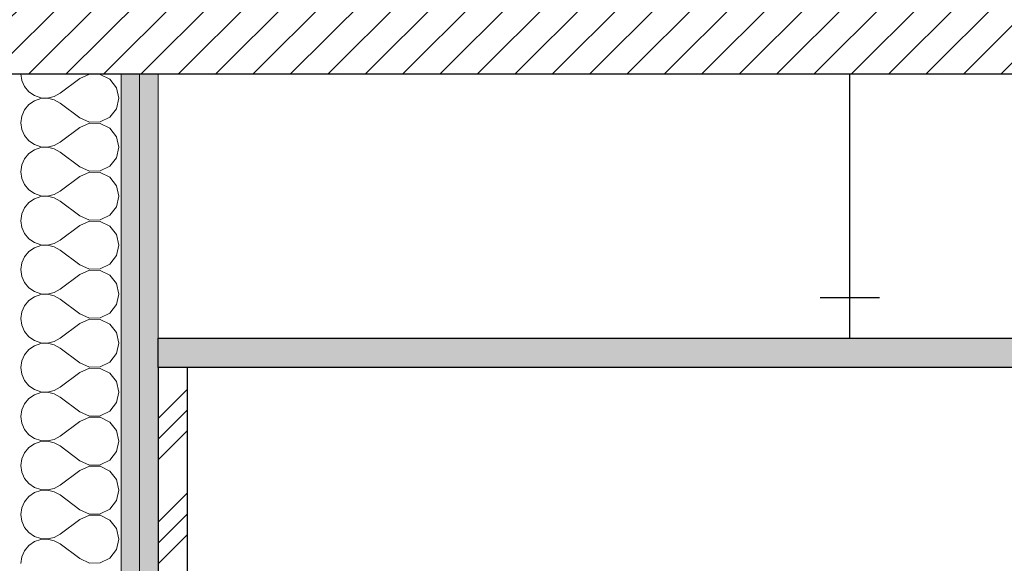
# Model space of a CAD drawing. Header units: millimetres. Extents: x -19885 to 4386, y -353 to 3827.
# Tile 14 of 59: x -19460 to -18790, y 2767 to 3137. Entities that reach past the tile are written whole.
import ezdxf

# ---------------------------------------------------------------- set-up
doc = ezdxf.new("R2010")
doc.units = ezdxf.units.MM
doc.header["$MEASUREMENT"] = 0
doc.linetypes.add('Wipeout_Contour', pattern=[1000, 0, -1000])
for name, color, linetype, lineweight in [('0_Nr_pióra__21', 7, 'Continuous', 25), ('NAPIS_SODON_Nr_pióra__101', 252, 'Continuous', 5), ('NAPIS_SODON_Nr_pióra__21', 7, 'Continuous', 25), ('ROZBUDOWA_NOWE_DZIAŁOWE_Nr_pióra__47', 7, 'Continuous', 15)]:
    doc.layers.add(name, color=color, linetype=linetype, lineweight=lineweight)
for name, color, linetype, lineweight, true_color in [('0_Nr_pióra__4', 7, 'Continuous', 13, 0x029e21), ('PRZBUDOWA_W_KAN_OPIS_Nr_pióra__20', 7, 'Continuous', 13, 0xb00000), ('ROZBUDOWA_NOWE_DZIAŁOWE_Nr_pióra__24', 7, 'Continuous', 15, 0x029e21), ('ROZBUDOWA_NOWE_DZIAŁOWE_Nr_pióra__4', 7, 'Continuous', 13, 0x029e21), ('ROZBUDOWA_NOWE_DZIAŁOWE_Nr_pióra__67', 7, 'Continuous', 13, 0x6a6a6a)]:
    doc.layers.add(name, color=color, linetype=linetype, lineweight=lineweight, true_color=true_color)
doc.layers.add('PRZBUDOWA_W_KAN_OPIS', color=7, linetype='Continuous')
doc.styles.add('GENERATED_STYLE_2', font='txt')
doc.dimstyles.new('GENERATED_STYLE__1', dxfattribs={"dimtxt": 40, "dimasz": 28.5, "dimexe": 0.18, "dimexo": 0, "dimgap": 0.09, "dimtad": 1, "dimdec": 0, "dimlfac": 0.1, "dimzin": 0, "dimdsep": 46, "dimtxsty": 'GENERATED_STYLE_2', "dimblk": 'ARROWHEAD_6', "dimblk1": 'ARROWHEAD_6', "dimblk2": 'ARROWHEAD_6', "dimcen": 0.09, "dimclrd": 256, "dimclre": 256, "dimclrt": 256, "dimadec": 1, "dimazin": 0, "dimtfac": 1, "dimtdec": 4, "dimtmove": 0, "dimatfit": 3, "dimfxl": 0, "dimtolj": 1, "dimtzin": 0, "dimarcsym": 0})
doc.dimstyles.new('GENERATED_STYLE__2', dxfattribs={"dimtxt": 40, "dimasz": 28.5, "dimexe": 0.18, "dimexo": 0, "dimgap": 0.09, "dimtad": 1, "dimtih": 1, "dimtoh": 1, "dimdec": 0, "dimlfac": 0.1, "dimzin": 0, "dimdsep": 46, "dimtxsty": 'GENERATED_STYLE_2', "dimblk": 'ARROWHEAD_6', "dimblk1": 'ARROWHEAD_6', "dimblk2": 'ARROWHEAD_6', "dimcen": 0.09, "dimclrd": 256, "dimclre": 256, "dimclrt": 256, "dimadec": 1, "dimazin": 0, "dimtfac": 1, "dimtdec": 4, "dimtmove": 0, "dimatfit": 3, "dimfxl": 0, "dimtolj": 1, "dimtzin": 0, "dimarcsym": 0})
pattern_1 = [(0, (0, 0), (0, 15), [0, -15])]

# ---------------------------------------------------------------- blocks, each defined once
blk = doc.blocks.new('*X12')
at = {"layer": 'ROZBUDOWA_NOWE_DZIAŁOWE_Nr_pióra__4', "linetype": 'Continuous'}
for p, q in [((-19459.33, 3100), (-19458.7, 3095.45)), ((-19412.65, 3099.67), (-19419.33, 3096.67)), ((-19405.33, 3099.51), (-19412.65, 3099.67)), ((-19398.79, 3096.24), (-19405.33, 3099.51)), ((-19458.7, 3095.45), (-19456.84, 3091.24)), ((-19456.84, 3091.24), (-19453.91, 3087.7)), ((-19419.33, 3096.67), (-19432.66, 3086.67)), ((-19394.27, 3090.48), (-19398.79, 3096.24)), ((-19392.66, 3083.33), (-19394.27, 3090.48)), ((-19453.91, 3087.7), (-19450.12, 3085.09)), ((-19450.12, 3085.09), (-19445.76, 3083.62)), ((-19445.76, 3083.62), (-19441.17, 3083.4)), ((-19441.17, 3083.4), (-19436.69, 3084.44)), ((-19436.69, 3084.44), (-19432.66, 3086.67)), ((-19453.91, 3078.97), (-19456.84, 3075.43)), ((-19450.12, 3081.57), (-19453.91, 3078.97)), ((-19445.76, 3083.04), (-19450.12, 3081.57)), ((-19441.17, 3083.27), (-19445.76, 3083.04)), ((-19436.69, 3082.23), (-19441.17, 3083.27)), ((-19432.66, 3080), (-19436.69, 3082.23)), ((-19419.33, 3070), (-19432.66, 3080)), ((-19394.27, 3076.19), (-19392.66, 3083.33)), ((-19458.7, 3071.22), (-19459.33, 3066.67)), ((-19456.84, 3075.43), (-19458.7, 3071.22)), ((-19405.33, 3067.15), (-19398.79, 3070.43)), ((-19398.79, 3070.43), (-19394.27, 3076.19)), ((-19459.33, 3066.67), (-19458.7, 3062.11)), ((-19419.33, 3070), (-19412.65, 3067)), ((-19412.65, 3066.33), (-19419.33, 3063.33)), ((-19412.65, 3067), (-19405.33, 3067.15)), ((-19405.33, 3066.18), (-19412.65, 3066.33)), ((-19398.79, 3062.91), (-19405.33, 3066.18)), ((-19458.7, 3062.11), (-19456.84, 3057.9)), ((-19456.84, 3057.9), (-19453.91, 3054.36)), ((-19419.33, 3063.33), (-19432.66, 3053.33)), ((-19394.27, 3057.14), (-19398.79, 3062.91)), ((-19392.66, 3050), (-19394.27, 3057.14)), ((-19453.91, 3054.36), (-19450.12, 3051.76)), ((-19450.12, 3051.76), (-19445.76, 3050.29)), ((-19445.76, 3050.29), (-19441.17, 3050.07)), ((-19441.17, 3050.07), (-19436.69, 3051.11)), ((-19436.69, 3051.11), (-19432.66, 3053.33)), ((-19453.91, 3045.64), (-19456.84, 3042.1)), ((-19450.12, 3048.24), (-19453.91, 3045.64)), ((-19445.76, 3049.71), (-19450.12, 3048.24)), ((-19441.17, 3049.93), (-19445.76, 3049.71)), ((-19436.69, 3048.89), (-19441.17, 3049.93)), ((-19432.66, 3046.67), (-19436.69, 3048.89)), ((-19419.33, 3036.67), (-19432.66, 3046.67)), ((-19394.27, 3042.86), (-19392.66, 3050)), ((-19458.7, 3037.89), (-19459.33, 3033.33)), ((-19456.84, 3042.1), (-19458.7, 3037.89)), ((-19419.33, 3036.67), (-19412.65, 3033.67)), ((-19405.33, 3033.82), (-19398.79, 3037.09)), ((-19398.79, 3037.09), (-19394.27, 3042.86)), ((-19459.33, 3033.33), (-19458.7, 3028.78)), ((-19419.33, 3030), (-19432.66, 3020)), ((-19412.65, 3033), (-19419.33, 3030)), ((-19412.65, 3033.67), (-19405.33, 3033.82)), ((-19405.33, 3032.85), (-19412.65, 3033)), ((-19398.79, 3029.57), (-19405.33, 3032.85)), ((-19458.7, 3028.78), (-19456.84, 3024.57)), ((-19456.84, 3024.57), (-19453.91, 3021.03)), ((-19394.27, 3023.81), (-19398.79, 3029.57)), ((-19392.66, 3016.67), (-19394.27, 3023.81)), ((-19453.91, 3021.03), (-19450.12, 3018.43)), ((-19450.12, 3018.43), (-19445.76, 3016.96)), ((-19445.76, 3016.96), (-19441.17, 3016.73)), ((-19441.17, 3016.6), (-19445.76, 3016.38)), ((-19441.17, 3016.73), (-19436.69, 3017.77)), ((-19436.69, 3015.56), (-19441.17, 3016.6)), ((-19436.69, 3017.77), (-19432.66, 3020)), ((-19394.27, 3009.52), (-19392.66, 3016.67)), ((-19453.91, 3012.3), (-19456.84, 3008.76)), ((-19450.12, 3014.91), (-19453.91, 3012.3)), ((-19445.76, 3016.38), (-19450.12, 3014.91)), ((-19432.66, 3013.33), (-19436.69, 3015.56)), ((-19419.33, 3003.33), (-19432.66, 3013.33)), ((-19458.7, 3004.55), (-19459.33, 3000)), ((-19456.84, 3008.76), (-19458.7, 3004.55)), ((-19419.33, 3003.33), (-19412.65, 3000.33)), ((-19405.33, 3000.49), (-19398.79, 3003.76)), ((-19398.79, 3003.76), (-19394.27, 3009.52)), ((-19459.33, 3000), (-19458.7, 2995.45)), ((-19419.33, 2996.67), (-19432.66, 2986.67)), ((-19412.65, 2999.67), (-19419.33, 2996.67)), ((-19412.65, 3000.33), (-19405.33, 3000.49)), ((-19405.33, 2999.51), (-19412.65, 2999.67)), ((-19398.79, 2996.24), (-19405.33, 2999.51)), ((-19458.7, 2995.45), (-19456.84, 2991.24)), ((-19456.84, 2991.24), (-19453.91, 2987.7)), ((-19394.27, 2990.48), (-19398.79, 2996.24)), ((-19392.66, 2983.33), (-19394.27, 2990.48)), ((-19453.91, 2987.7), (-19450.12, 2985.09)), ((-19450.12, 2985.09), (-19445.76, 2983.62)), ((-19445.76, 2983.04), (-19450.12, 2981.57)), ((-19445.76, 2983.62), (-19441.17, 2983.4)), ((-19441.17, 2983.27), (-19445.76, 2983.04)), ((-19441.17, 2983.4), (-19436.69, 2984.44)), ((-19436.69, 2982.23), (-19441.17, 2983.27)), ((-19436.69, 2984.44), (-19432.66, 2986.67)), ((-19394.27, 2976.19), (-19392.66, 2983.33)), ((-19453.91, 2978.97), (-19456.84, 2975.43)), ((-19450.12, 2981.57), (-19453.91, 2978.97)), ((-19432.66, 2980), (-19436.69, 2982.23)), ((-19419.33, 2970), (-19432.66, 2980)), ((-19458.7, 2971.22), (-19459.33, 2966.67)), ((-19456.84, 2975.43), (-19458.7, 2971.22)), ((-19419.33, 2970), (-19412.65, 2967)), ((-19405.33, 2967.15), (-19398.79, 2970.43)), ((-19398.79, 2970.43), (-19394.27, 2976.19)), ((-19459.33, 2966.67), (-19458.7, 2962.11)), ((-19419.33, 2963.33), (-19432.66, 2953.33)), ((-19412.65, 2966.33), (-19419.33, 2963.33)), ((-19412.65, 2967), (-19405.33, 2967.15)), ((-19405.33, 2966.18), (-19412.65, 2966.33)), ((-19398.79, 2962.91), (-19405.33, 2966.18)), ((-19394.27, 2957.14), (-19398.79, 2962.91)), ((-19458.7, 2962.11), (-19456.84, 2957.9)), ((-19456.84, 2957.9), (-19453.91, 2954.36)), ((-19392.66, 2950), (-19394.27, 2957.14)), ((-19453.91, 2954.36), (-19450.12, 2951.76)), ((-19450.12, 2951.76), (-19445.76, 2950.29)), ((-19445.76, 2949.71), (-19450.12, 2948.24)), ((-19445.76, 2950.29), (-19441.17, 2950.07)), ((-19441.17, 2949.93), (-19445.76, 2949.71)), ((-19441.17, 2950.07), (-19436.69, 2951.11)), ((-19436.69, 2948.89), (-19441.17, 2949.93)), ((-19436.69, 2951.11), (-19432.66, 2953.33)), ((-19394.27, 2942.86), (-19392.66, 2950)), ((-19453.91, 2945.64), (-19456.84, 2942.1)), ((-19450.12, 2948.24), (-19453.91, 2945.64)), ((-19432.66, 2946.67), (-19436.69, 2948.89)), ((-19419.33, 2936.67), (-19432.66, 2946.67)), ((-19398.79, 2937.09), (-19394.27, 2942.86)), ((-19458.7, 2937.89), (-19459.33, 2933.33)), ((-19456.84, 2942.1), (-19458.7, 2937.89)), ((-19419.33, 2936.67), (-19412.65, 2933.67)), ((-19405.33, 2933.82), (-19398.79, 2937.09)), ((-19459.33, 2933.33), (-19458.7, 2928.78)), ((-19419.33, 2930), (-19432.66, 2920)), ((-19412.65, 2933), (-19419.33, 2930)), ((-19412.65, 2933.67), (-19405.33, 2933.82)), ((-19405.33, 2932.85), (-19412.65, 2933)), ((-19398.79, 2929.57), (-19405.33, 2932.85)), ((-19394.27, 2923.81), (-19398.79, 2929.57)), ((-19458.7, 2928.78), (-19456.84, 2924.57)), ((-19456.84, 2924.57), (-19453.91, 2921.03)), ((-19392.66, 2916.67), (-19394.27, 2923.81)), ((-19453.91, 2921.03), (-19450.12, 2918.43)), ((-19450.12, 2918.43), (-19445.76, 2916.96)), ((-19445.76, 2916.38), (-19450.12, 2914.91)), ((-19445.76, 2916.96), (-19441.17, 2916.73)), ((-19441.17, 2916.6), (-19445.76, 2916.38)), ((-19441.17, 2916.73), (-19436.69, 2917.77)), ((-19436.69, 2915.56), (-19441.17, 2916.6)), ((-19436.69, 2917.77), (-19432.66, 2920)), ((-19394.27, 2909.52), (-19392.66, 2916.67)), ((-19453.91, 2912.3), (-19456.84, 2908.76)), ((-19450.12, 2914.91), (-19453.91, 2912.3)), ((-19432.66, 2913.33), (-19436.69, 2915.56)), ((-19419.33, 2903.33), (-19432.66, 2913.33)), ((-19398.79, 2903.76), (-19394.27, 2909.52)), ((-19458.7, 2904.55), (-19459.33, 2900)), ((-19456.84, 2908.76), (-19458.7, 2904.55)), ((-19419.33, 2903.33), (-19412.65, 2900.33)), ((-19405.33, 2900.49), (-19398.79, 2903.76)), ((-19459.33, 2900), (-19458.7, 2895.45)), ((-19419.33, 2896.67), (-19432.66, 2886.67)), ((-19412.65, 2899.67), (-19419.33, 2896.67)), ((-19412.65, 2900.33), (-19405.33, 2900.49)), ((-19405.33, 2899.51), (-19412.65, 2899.67)), ((-19398.79, 2896.24), (-19405.33, 2899.51)), ((-19394.27, 2890.48), (-19398.79, 2896.24)), ((-19458.7, 2895.45), (-19456.84, 2891.24)), ((-19456.84, 2891.24), (-19453.91, 2887.7)), ((-19392.66, 2883.33), (-19394.27, 2890.48)), ((-19453.91, 2887.7), (-19450.12, 2885.09)), ((-19450.12, 2885.09), (-19445.76, 2883.62)), ((-19445.76, 2883.04), (-19450.12, 2881.57)), ((-19445.76, 2883.62), (-19441.17, 2883.4)), ((-19441.17, 2883.27), (-19445.76, 2883.04)), ((-19441.17, 2883.4), (-19436.69, 2884.44)), ((-19436.69, 2882.23), (-19441.17, 2883.27)), ((-19436.69, 2884.44), (-19432.66, 2886.67)), ((-19394.27, 2876.19), (-19392.66, 2883.33)), ((-19453.91, 2878.97), (-19456.84, 2875.43)), ((-19450.12, 2881.57), (-19453.91, 2878.97)), ((-19432.66, 2880), (-19436.69, 2882.23)), ((-19419.33, 2870), (-19432.66, 2880)), ((-19398.79, 2870.43), (-19394.27, 2876.19)), ((-19458.7, 2871.22), (-19459.33, 2866.67)), ((-19456.84, 2875.43), (-19458.7, 2871.22)), ((-19419.33, 2870), (-19412.65, 2867)), ((-19405.33, 2867.15), (-19398.79, 2870.43)), ((-19459.33, 2866.67), (-19458.7, 2862.11)), ((-19419.33, 2863.33), (-19432.66, 2853.33)), ((-19412.65, 2866.33), (-19419.33, 2863.33)), ((-19412.65, 2867), (-19405.33, 2867.15)), ((-19405.33, 2866.18), (-19412.65, 2866.33)), ((-19398.79, 2862.91), (-19405.33, 2866.18)), ((-19394.27, 2857.14), (-19398.79, 2862.91)), ((-19458.7, 2862.11), (-19456.84, 2857.9)), ((-19456.84, 2857.9), (-19453.91, 2854.36)), ((-19392.66, 2850), (-19394.27, 2857.14)), ((-19453.91, 2854.36), (-19450.12, 2851.76)), ((-19450.12, 2851.76), (-19445.76, 2850.29)), ((-19445.76, 2849.71), (-19450.12, 2848.24)), ((-19445.76, 2850.29), (-19441.17, 2850.07)), ((-19441.17, 2849.93), (-19445.76, 2849.71)), ((-19441.17, 2850.07), (-19436.69, 2851.11)), ((-19436.69, 2848.89), (-19441.17, 2849.93)), ((-19436.69, 2851.11), (-19432.66, 2853.33)), ((-19394.27, 2842.86), (-19392.66, 2850)), ((-19453.91, 2845.64), (-19456.84, 2842.1)), ((-19450.12, 2848.24), (-19453.91, 2845.64)), ((-19432.66, 2846.67), (-19436.69, 2848.89)), ((-19419.33, 2836.67), (-19432.66, 2846.67)), ((-19398.79, 2837.09), (-19394.27, 2842.86)), ((-19458.7, 2837.89), (-19459.33, 2833.33)), ((-19456.84, 2842.1), (-19458.7, 2837.89)), ((-19419.33, 2836.67), (-19412.65, 2833.67)), ((-19405.33, 2833.82), (-19398.79, 2837.09)), ((-19459.33, 2833.33), (-19458.7, 2828.78)), ((-19419.33, 2830), (-19432.66, 2820)), ((-19412.65, 2833), (-19419.33, 2830)), ((-19412.65, 2833.67), (-19405.33, 2833.82)), ((-19405.33, 2832.85), (-19412.65, 2833)), ((-19398.79, 2829.57), (-19405.33, 2832.85)), ((-19394.27, 2823.81), (-19398.79, 2829.57)), ((-19458.7, 2828.78), (-19456.84, 2824.57)), ((-19456.84, 2824.57), (-19453.91, 2821.03)), ((-19392.66, 2816.67), (-19394.27, 2823.81)), ((-19453.91, 2821.03), (-19450.12, 2818.43)), ((-19450.12, 2818.43), (-19445.76, 2816.96)), ((-19445.76, 2816.38), (-19450.12, 2814.91)), ((-19445.76, 2816.96), (-19441.17, 2816.73)), ((-19441.17, 2816.6), (-19445.76, 2816.38)), ((-19441.17, 2816.73), (-19436.69, 2817.77)), ((-19436.69, 2815.56), (-19441.17, 2816.6)), ((-19436.69, 2817.77), (-19432.66, 2820)), ((-19432.66, 2813.33), (-19436.69, 2815.56)), ((-19394.27, 2809.52), (-19392.66, 2816.67)), ((-19456.84, 2808.76), (-19458.7, 2804.55)), ((-19453.91, 2812.3), (-19456.84, 2808.76)), ((-19450.12, 2814.91), (-19453.91, 2812.3)), ((-19419.33, 2803.33), (-19432.66, 2813.33)), ((-19398.79, 2803.76), (-19394.27, 2809.52)), ((-19458.7, 2804.55), (-19459.33, 2800)), ((-19419.33, 2803.33), (-19412.65, 2800.33)), ((-19405.33, 2800.49), (-19398.79, 2803.76)), ((-19459.33, 2800), (-19458.7, 2795.45)), ((-19458.7, 2795.45), (-19456.84, 2791.24)), ((-19419.33, 2796.67), (-19432.66, 2786.67)), ((-19412.65, 2799.67), (-19419.33, 2796.67)), ((-19412.65, 2800.33), (-19405.33, 2800.49)), ((-19405.33, 2799.51), (-19412.65, 2799.67)), ((-19398.79, 2796.24), (-19405.33, 2799.51)), ((-19394.27, 2790.48), (-19398.79, 2796.24)), ((-19456.84, 2791.24), (-19453.91, 2787.7)), ((-19392.66, 2783.33), (-19394.27, 2790.48)), ((-19453.91, 2787.7), (-19450.12, 2785.09)), ((-19450.12, 2785.09), (-19445.76, 2783.62)), ((-19445.76, 2783.04), (-19450.12, 2781.57)), ((-19445.76, 2783.62), (-19441.17, 2783.4)), ((-19441.17, 2783.27), (-19445.76, 2783.04)), ((-19441.17, 2783.4), (-19436.69, 2784.44)), ((-19436.69, 2782.23), (-19441.17, 2783.27)), ((-19436.69, 2784.44), (-19432.66, 2786.67)), ((-19432.66, 2780), (-19436.69, 2782.23)), ((-19394.27, 2776.19), (-19392.66, 2783.33)), ((-19456.84, 2775.43), (-19458.7, 2771.22)), ((-19453.91, 2778.97), (-19456.84, 2775.43)), ((-19450.12, 2781.57), (-19453.91, 2778.97)), ((-19419.33, 2770), (-19432.66, 2780)), ((-19398.79, 2770.43), (-19394.27, 2776.19)), ((-19458.7, 2771.22), (-19459.33, 2766.67)), ((-19419.33, 2770), (-19412.65, 2767)), ((-19405.33, 2767.15), (-19398.79, 2770.43)), ((-19412.65, 2767), (-19405.33, 2767.15))]:
    blk.add_line(p, q, dxfattribs=at)
blk = doc.blocks.new('Wypełnienie_6', base_point=(0, 0))
at = {"layer": 'ROZBUDOWA_NOWE_DZIAŁOWE_Nr_pióra__4', "linetype": 'Continuous'}
blk.add_blockref('*X12', (0, 0), dxfattribs=at)
blk = doc.blocks.new('*D184')
at = {"layer": 'PRZBUDOWA_W_KAN_OPIS_Nr_pióra__20', "linetype": 'Continuous'}
for p, q in [((-19366, 3538.06), (-19366, 3594.31)), ((-19346, 3538.06), (-19346, 3594.31)), ((-19351, 3581.19), (-19381, 3551.19)), ((-19331, 3581.19), (-19361, 3551.19)), ((-19388.5, 3566.19), (-19366, 3566.19)), ((-19366, 3566.19), (-19346, 3566.19))]:
    blk.add_line(p, q, dxfattribs=at)
at = {"color": 254, "linetype": 'Wipeout_Contour', "lineweight": 0, "ltscale": 78896.181346}
blk.add_wipeout([(-19406.6, 3574.19), (-19381, 3574.19), (-19381, 3614.19), (-19406.6, 3614.19)], dxfattribs=at).dxf.layer = 'PRZBUDOWA_W_KAN_OPIS'
at = {"layer": 'PRZBUDOWA_W_KAN_OPIS_Nr_pióra__20', "insert": (-19406.6, 3574.19), "char_height": 40, "attachment_point": 7, "style": 'GENERATED_STYLE_2'}
blk.add_mtext('\\A1;{\\fArial Narrow|b0|i0|c238|p34;2}', dxfattribs=at)
blk = doc.blocks.new('ARROWHEAD_6')
at = {"color": 0, "linetype": 'Continuous', "lineweight": 0}
for p, q in [((-0.5, -0.5), (0.5, 0.5)), ((0, 0), (-1, 0))]:
    blk.add_line(p, q, dxfattribs=at)
blk = doc.blocks.new('*D185')
at = {"layer": 'PRZBUDOWA_W_KAN_OPIS_Nr_pióra__20', "linetype": 'Continuous'}
for p, q in [((-19346, 3538.06), (-19346, 3594.31)), ((-19152.86, 3538.06), (-19152.86, 3594.31)), ((-19331, 3581.19), (-19361, 3551.19)), ((-19137.86, 3581.19), (-19167.86, 3551.19)), ((-19346, 3566.19), (-19152.86, 3566.19))]:
    blk.add_line(p, q, dxfattribs=at)
at = {"color": 254, "linetype": 'Wipeout_Contour', "lineweight": 0, "ltscale": 78328.457105}
blk.add_wipeout([(-19275.03, 3574.19), (-19223.83, 3574.19), (-19223.83, 3614.19), (-19275.03, 3614.19)], dxfattribs=at).dxf.layer = 'PRZBUDOWA_W_KAN_OPIS'
at = {"layer": 'PRZBUDOWA_W_KAN_OPIS_Nr_pióra__20', "insert": (-19275.03, 3574.19), "char_height": 40, "attachment_point": 7, "style": 'GENERATED_STYLE_2'}
blk.add_mtext('\\A1;{\\fArial Narrow|b0|i0|c238|p34;19}', dxfattribs=at)
blk = doc.blocks.new('*D186')
at = {"layer": 'PRZBUDOWA_W_KAN_OPIS_Nr_pióra__20', "linetype": 'Continuous'}
for p, q in [((-19152.86, 3538.06), (-19152.86, 3594.31)), ((-18952.86, 3538.06), (-18952.86, 3594.31)), ((-19137.86, 3581.19), (-19167.86, 3551.19)), ((-18937.86, 3581.19), (-18967.86, 3551.19)), ((-19152.86, 3566.19), (-18952.86, 3566.19))]:
    blk.add_line(p, q, dxfattribs=at)
at = {"color": 254, "linetype": 'Wipeout_Contour', "lineweight": 0, "ltscale": 77555.683865}
blk.add_wipeout([(-19078.47, 3574.19), (-19027.26, 3574.19), (-19027.26, 3614.19), (-19078.47, 3614.19)], dxfattribs=at).dxf.layer = 'PRZBUDOWA_W_KAN_OPIS'
at = {"layer": 'PRZBUDOWA_W_KAN_OPIS_Nr_pióra__20', "insert": (-19078.47, 3574.19), "char_height": 40, "attachment_point": 7, "style": 'GENERATED_STYLE_2'}
blk.add_mtext('\\A1;{\\fArial Narrow|b0|i0|c238|p34;20}', dxfattribs=at)
blk = doc.blocks.new('*D187')
at = {"layer": 'PRZBUDOWA_W_KAN_OPIS_Nr_pióra__20', "linetype": 'Continuous'}
for p, q in [((-18952.86, 3538.06), (-18952.86, 3594.31)), ((-18752.86, 3538.06), (-18752.86, 3594.31)), ((-18937.86, 3581.19), (-18967.86, 3551.19)), ((-18737.86, 3581.19), (-18767.86, 3551.19)), ((-18952.86, 3566.19), (-18752.86, 3566.19))]:
    blk.add_line(p, q, dxfattribs=at)
at = {"color": 254, "linetype": 'Wipeout_Contour', "lineweight": 0, "ltscale": 76769.693036}
blk.add_wipeout([(-18878.47, 3574.19), (-18827.26, 3574.19), (-18827.26, 3614.19), (-18878.47, 3614.19)], dxfattribs=at).dxf.layer = 'PRZBUDOWA_W_KAN_OPIS'
at = {"layer": 'PRZBUDOWA_W_KAN_OPIS_Nr_pióra__20', "insert": (-18878.47, 3574.19), "char_height": 40, "attachment_point": 7, "style": 'GENERATED_STYLE_2'}
blk.add_mtext('\\A1;{\\fArial Narrow|b0|i0|c238|p34;20}', dxfattribs=at)
blk = doc.blocks.new('*D200')
at = {"layer": 'PRZBUDOWA_W_KAN_OPIS_Nr_pióra__20', "linetype": 'Continuous'}
for p, q in [((-19366, 3638.06), (-19366, 3694.31)), ((-18688, 3638.06), (-18688, 3694.31)), ((-19351, 3681.19), (-19381, 3651.19)), ((-18673, 3681.19), (-18703, 3651.19)), ((-19388.5, 3666.19), (-19366, 3666.19)), ((-19366, 3666.19), (-18688, 3666.19))]:
    blk.add_line(p, q, dxfattribs=at)
at = {"color": 254, "linetype": 'Wipeout_Contour', "lineweight": 0, "ltscale": 77579.515731}
blk.add_wipeout([(-19065.4, 3674.19), (-19014.2, 3674.19), (-19014.2, 3714.19), (-19065.4, 3714.19)], dxfattribs=at).dxf.layer = 'PRZBUDOWA_W_KAN_OPIS'
at = {"layer": 'PRZBUDOWA_W_KAN_OPIS_Nr_pióra__20', "insert": (-19065.4, 3674.19), "char_height": 40, "attachment_point": 7, "style": 'GENERATED_STYLE_2'}
blk.add_mtext('\\A1;{\\fArial Narrow|b0|i0|c238|p34;68}', dxfattribs=at)
at = {"color": 254, "linetype": 'Wipeout_Contour', "lineweight": 0, "ltscale": 76307.64004}
blk.add_wipeout([(-18728.6, 3674.19), (-18703, 3674.19), (-18703, 3714.19), (-18728.6, 3714.19)], dxfattribs=at).dxf.layer = 'PRZBUDOWA_W_KAN_OPIS'
at = {"layer": 'PRZBUDOWA_W_KAN_OPIS_Nr_pióra__20', "insert": (-18728.6, 3674.19), "char_height": 40, "attachment_point": 7, "style": 'GENERATED_STYLE_2'}
blk.add_mtext('\\A1;{\\fArial Narrow|b0|i0|c238|p34;5}', dxfattribs=at)
blk = doc.blocks.new('*D205')
at = {"layer": 'PRZBUDOWA_W_KAN_OPIS_Nr_pióra__20', "linetype": 'Continuous'}
for p, q in [((-19366, 3738.06), (-19366, 3794.31)), ((-16352.86, 3738.06), (-16352.86, 3794.31)), ((-19351, 3781.19), (-19381, 3751.19)), ((-16367.86, 3751.19), (-16337.86, 3781.19)), ((-19388.5, 3766.19), (-19366, 3766.19)), ((-19366, 3766.19), (-16352.86, 3766.19)), ((-16352.86, 3766.19), (-16330.36, 3766.19))]:
    blk.add_line(p, q, dxfattribs=at)
at = {"color": 254, "linetype": 'Wipeout_Contour', "lineweight": 0, "ltscale": 73032.113145}
blk.add_wipeout([(-17897.83, 3774.19), (-17821.03, 3774.19), (-17821.03, 3814.19), (-17897.83, 3814.19)], dxfattribs=at).dxf.layer = 'PRZBUDOWA_W_KAN_OPIS'
at = {"layer": 'PRZBUDOWA_W_KAN_OPIS_Nr_pióra__20', "insert": (-17897.83, 3774.19), "char_height": 40, "attachment_point": 7, "style": 'GENERATED_STYLE_2'}
blk.add_mtext('\\A1;{\\fArial Narrow|b0|i0|c238|p34;301}', dxfattribs=at)
blk = doc.blocks.new('*D222')
at = {"layer": 'PRZBUDOWA_W_KAN_OPIS_Nr_pióra__20', "linetype": 'Continuous'}
for p, q in [((-19366, -252.51), (-19366, -196.26)), ((-18688, -252.51), (-18688, -196.26)), ((-19351, -209.38), (-19381, -239.38)), ((-18673, -209.38), (-18703, -239.38)), ((-19388.5, -224.38), (-19366, -224.38)), ((-19366, -224.38), (-18688, -224.38))]:
    blk.add_line(p, q, dxfattribs=at)
at = {"color": 254, "linetype": 'Wipeout_Contour', "lineweight": 0, "ltscale": 76112.086288}
blk.add_wipeout([(-19052.6, -216.38), (-19001.4, -216.38), (-19001.4, -176.38), (-19052.6, -176.38)], dxfattribs=at).dxf.layer = 'PRZBUDOWA_W_KAN_OPIS'
at = {"layer": 'PRZBUDOWA_W_KAN_OPIS_Nr_pióra__20', "insert": (-19052.6, -216.38), "char_height": 40, "attachment_point": 7, "style": 'GENERATED_STYLE_2'}
blk.add_mtext('\\A1;{\\fArial Narrow|b0|i0|c238|p34;68}', dxfattribs=at)
blk = doc.blocks.new('*D225')
at = {"layer": 'PRZBUDOWA_W_KAN_OPIS_Nr_pióra__20', "linetype": 'Continuous'}
for p, q in [((-19366, -152.51), (-19366, -96.26)), ((-19346, -152.51), (-19346, -96.26)), ((-19351, -109.38), (-19381, -139.38)), ((-19331, -109.38), (-19361, -139.38)), ((-19388.5, -124.38), (-19366, -124.38)), ((-19366, -124.38), (-19346, -124.38))]:
    blk.add_line(p, q, dxfattribs=at)
at = {"color": 254, "linetype": 'Wipeout_Contour', "lineweight": 0, "ltscale": 77576.189857}
blk.add_wipeout([(-19406.6, -116.38), (-19381, -116.38), (-19381, -76.38), (-19406.6, -76.38)], dxfattribs=at).dxf.layer = 'PRZBUDOWA_W_KAN_OPIS'
at = {"layer": 'PRZBUDOWA_W_KAN_OPIS_Nr_pióra__20', "insert": (-19406.6, -116.38), "char_height": 40, "attachment_point": 7, "style": 'GENERATED_STYLE_2'}
blk.add_mtext('\\A1;{\\fArial Narrow|b0|i0|c238|p34;2}', dxfattribs=at)
blk = doc.blocks.new('*D238')
at = {"layer": 'PRZBUDOWA_W_KAN_OPIS_Nr_pióra__20', "linetype": 'Continuous'}
for p, q in [((-19366, -352.51), (-19366, -296.26)), ((-16352.86, -352.51), (-16352.86, -296.26)), ((-19351, -309.38), (-19381, -339.38)), ((-16367.86, -339.38), (-16337.86, -309.38)), ((-19388.5, -324.38), (-19366, -324.38)), ((-19366, -324.38), (-16352.86, -324.38)), ((-16352.86, -324.38), (-16330.36, -324.38))]:
    blk.add_line(p, q, dxfattribs=at)
at = {"color": 254, "linetype": 'Wipeout_Contour', "lineweight": 0, "ltscale": 71447.606242}
blk.add_wipeout([(-17897.83, -316.38), (-17821.03, -316.38), (-17821.03, -276.38), (-17897.83, -276.38)], dxfattribs=at).dxf.layer = 'PRZBUDOWA_W_KAN_OPIS'
at = {"layer": 'PRZBUDOWA_W_KAN_OPIS_Nr_pióra__20', "insert": (-17897.83, -316.38), "char_height": 40, "attachment_point": 7, "style": 'GENERATED_STYLE_2'}
blk.add_mtext('\\A1;{\\fArial Narrow|b0|i0|c238|p34;301}', dxfattribs=at)
blk = doc.blocks.new('*D250')
at = {"layer": 'PRZBUDOWA_W_KAN_OPIS_Nr_pióra__20', "linetype": 'Continuous'}
for p, q in [((-19722.63, 2915), (-19692.63, 2885)), ((-19679.5, 2900), (-19735.75, 2900)), ((-19707.63, 2600), (-19707.63, 2900)), ((-19722.63, 2615), (-19692.63, 2585)), ((-19679.5, 2600), (-19735.75, 2600))]:
    blk.add_line(p, q, dxfattribs=at)
at = {"color": 254, "linetype": 'Wipeout_Contour', "lineweight": 0, "ltscale": 79705.277716}
blk.add_wipeout([(-19715.63, 2724.4), (-19715.63, 2775.6), (-19755.63, 2775.6), (-19755.63, 2724.4)], dxfattribs=at).dxf.layer = 'PRZBUDOWA_W_KAN_OPIS'
at = {"layer": 'PRZBUDOWA_W_KAN_OPIS_Nr_pióra__20', "insert": (-19715.63, 2724.4), "char_height": 40, "attachment_point": 7, "rotation": 90, "style": 'GENERATED_STYLE_2'}
blk.add_mtext('\\A1;{\\fArial Narrow|b0|i0|c238|p34;30}', dxfattribs=at)
blk = doc.blocks.new('*D251')
at = {"layer": 'PRZBUDOWA_W_KAN_OPIS_Nr_pióra__20', "linetype": 'Continuous'}
for p, q in [((-19707.63, 3100), (-19707.63, 3122.5)), ((-19692.63, 3085), (-19722.63, 3115)), ((-19679.5, 3100), (-19735.75, 3100)), ((-19707.63, 2900), (-19707.63, 3100)), ((-19722.63, 2915), (-19692.63, 2885)), ((-19679.5, 2900), (-19735.75, 2900))]:
    blk.add_line(p, q, dxfattribs=at)
at = {"color": 254, "linetype": 'Wipeout_Contour', "lineweight": 0, "ltscale": 79849.428873}
blk.add_wipeout([(-19715.63, 2974.4), (-19715.63, 3025.6), (-19755.63, 3025.6), (-19755.63, 2974.4)], dxfattribs=at).dxf.layer = 'PRZBUDOWA_W_KAN_OPIS'
at = {"layer": 'PRZBUDOWA_W_KAN_OPIS_Nr_pióra__20', "insert": (-19715.63, 2974.4), "char_height": 40, "attachment_point": 7, "rotation": 90, "style": 'GENERATED_STYLE_2'}
blk.add_mtext('\\A1;{\\fArial Narrow|b0|i0|c238|p34;20}', dxfattribs=at)
blk = doc.blocks.new('*D253')
at = {"layer": 'PRZBUDOWA_W_KAN_OPIS_Nr_pióra__20', "linetype": 'Continuous'}
for p, q in [((-19824.52, 3100), (-19824.52, 3122.5)), ((-19809.52, 3085), (-19839.52, 3115)), ((-19796.4, 3100), (-19852.65, 3100)), ((-19824.52, 2600), (-19824.52, 3100)), ((-19839.52, 2615), (-19809.52, 2585)), ((-19796.4, 2600), (-19852.65, 2600))]:
    blk.add_line(p, q, dxfattribs=at)
at = {"color": 254, "linetype": 'Wipeout_Contour', "lineweight": 0, "ltscale": 80224.263592}
blk.add_wipeout([(-19832.52, 2824.4), (-19832.52, 2875.6), (-19872.52, 2875.6), (-19872.52, 2824.4)], dxfattribs=at).dxf.layer = 'PRZBUDOWA_W_KAN_OPIS'
at = {"layer": 'PRZBUDOWA_W_KAN_OPIS_Nr_pióra__20', "insert": (-19832.52, 2824.4), "char_height": 40, "attachment_point": 7, "rotation": 90, "style": 'GENERATED_STYLE_2'}
blk.add_mtext('\\A1;{\\fArial Narrow|b0|i0|c238|p34;50}', dxfattribs=at)

msp = doc.modelspace()

# ---------------------------------------------------------------- hatches: boundary and pattern name
at = {"layer": '0_Nr_pióra__21', "linetype": 'Continuous', "lineweight": 13}
msp.add_hatch(color=9, dxfattribs=at).paths.add_polyline_path([(-19366, 2920), (-16352.86, 2920), (-16352.86, 2900), (-19366, 2900)])
at = {"layer": '0_Nr_pióra__4', "linetype": 'Continuous'}
h = msp.add_hatch(dxfattribs=at)
h.set_pattern_fill('Aluminium', color=256, style=0, pattern_type=2)
h.set_pattern_definition([(45, (0, 0), (-35.35534, 35.35534), []), (45, (-7.07, 7.07), (-35.35534, 35.35534), []), (45, (-14.14, 14.14), (-35.35534, 35.35534), [])])
h.paths.add_polyline_path([(-19346, 2600), (-19346, 2900), (-19366, 2900), (-19366, 2600)])
at = {"layer": 'NAPIS_SODON_Nr_pióra__101', "linetype": 'Continuous'}
h = msp.add_hatch(dxfattribs=at)
h.set_pattern_fill('Cegła_licówka', color=256, style=0, pattern_type=2)
h.set_pattern_definition([(45, (0, 0), (-12.727922, 12.727922), [])])
h.paths.add_polyline_path([(-19589.92, 3400), (-19589.92, 3100), (-16352.86, 3100), (-16352.86, 300), (-16353.86, 300), (-16553.86, 300), (-19366, 300), (-19378.5, 300), (-19391, 300), (-19461, 300), (-19473.5, 300), (-19486, 300), (-19589.92, 300), (-19589.92, 0), (-16352.86, 0), (-15922.86, 0), (-15922.86, 3100), (-15922.86, 3400), (-15996.13, 3400)])
at = {"layer": 'ROZBUDOWA_NOWE_DZIAŁOWE_Nr_pióra__24', "linetype": 'Continuous'}
h = msp.add_hatch(dxfattribs=at)
h.set_pattern_fill('Gips', color=256, style=0, pattern_type=2)
h.set_pattern_definition(pattern_1)
h.paths.add_polyline_path([(-19391, 300), (-19378.5, 300), (-19378.5, 3100), (-19391, 3100)])
h = msp.add_hatch(dxfattribs=at)
h.set_pattern_fill('Gips', color=256, style=0, pattern_type=2)
h.set_pattern_definition(pattern_1)
h.paths.add_polyline_path([(-19378.5, 300), (-19366, 300), (-19366, 3100), (-19378.5, 3100)])

# ---------------------------------------------------------------- linework, layer by layer
at = {"layer": '0_Nr_pióra__21', "linetype": 'Continuous'}
for p, q in [((-18894.98, 2920), (-18894.98, 3100)), ((-18915.11, 2947.64), (-18874.85, 2947.64))]:
    msp.add_line(p, q, dxfattribs=at)
at = {"layer": '0_Nr_pióra__21', "linetype": 'Continuous', "flags": 128}
for points in [[(-19366, 2920), (-16352.86, 2920), (-16352.86, 2900), (-19366, 2900)], [(-19346, 2600), (-19346, 2900), (-19366, 2900), (-19366, 2600)]]:
    msp.add_lwpolyline(points, close=True, dxfattribs=at)
at = {"layer": 'NAPIS_SODON_Nr_pióra__21', "linetype": 'Continuous', "flags": 128}
msp.add_lwpolyline([(-19589.92, 3400), (-19589.92, 3100), (-16352.86, 3100), (-16352.86, 300), (-16353.86, 300), (-16553.86, 300), (-19366, 300), (-19378.5, 300), (-19391, 300), (-19461, 300), (-19473.5, 300), (-19486, 300), (-19589.92, 300), (-19589.92, 0), (-16352.86, 0), (-15922.86, 0), (-15922.86, 3100), (-15922.86, 3400), (-15996.13, 3400)], close=True, dxfattribs=at)
at = {"layer": 'ROZBUDOWA_NOWE_DZIAŁOWE_Nr_pióra__47', "linetype": 'Continuous'}
msp.add_line((-19366, 3100), (-19366, 300), dxfattribs=at)
at = {"layer": 'ROZBUDOWA_NOWE_DZIAŁOWE_Nr_pióra__67', "linetype": 'Continuous'}
for p, q in [((-19391, 3100), (-19391, 300)), ((-19378.5, 3100), (-19378.5, 300))]:
    msp.add_line(p, q, dxfattribs=at)

# ---------------------------------------------------------------- block references
at = {"layer": 'ROZBUDOWA_NOWE_DZIAŁOWE_Nr_pióra__4', "linetype": 'Continuous'}
msp.add_blockref('Wypełnienie_6', (0, 0), dxfattribs=at)

# ---------------------------------------------------------------- next in the draw order: dimensions: what is measured, and where the dimension line sits
at = {"layer": 'PRZBUDOWA_W_KAN_OPIS', "color": 14, "linetype": 'Continuous', "lineweight": 13, "true_color": 0xb00000}
dim = msp.add_linear_dim(base=(-19346, 3566.19), p1=(-19366, 3100), p2=(-19346, 2600), dimstyle='GENERATED_STYLE__2', dxfattribs=at)
dim.commit()
dim.dimension.update_dxf_attribs({"geometry": '*D184', "text_midpoint": (-19391.42, 3594.19), "dimtype": 160})

# ---------------------------------------------------------------- next in the draw order: dimensions: what is measured, and where the dimension line sits
dim = msp.add_linear_dim(base=(-19152.86, 3566.19), p1=(-19346, 2600), p2=(-19152.86, 2600), dimstyle='GENERATED_STYLE__2', dxfattribs=at)
dim.commit()
dim.dimension.update_dxf_attribs({"geometry": '*D185', "text_midpoint": (-19244.68, 3594.19), "dimtype": 160})

# ---------------------------------------------------------------- next in the draw order: dimensions: what is measured, and where the dimension line sits
dim = msp.add_linear_dim(base=(-18952.86, 3566.19), p1=(-19152.86, 2600), p2=(-18952.86, 2600), dimstyle='GENERATED_STYLE__2', dxfattribs=at)
dim.commit()
dim.dimension.update_dxf_attribs({"geometry": '*D186', "text_midpoint": (-19048.11, 3594.19), "dimtype": 160})

# ---------------------------------------------------------------- next in the draw order: dimensions: what is measured, and where the dimension line sits
dim = msp.add_linear_dim(base=(-18752.86, 3566.19), p1=(-18952.86, 2600), p2=(-18752.86, 2600), dimstyle='GENERATED_STYLE__2', dxfattribs=at)
dim.commit()
dim.dimension.update_dxf_attribs({"geometry": '*D187', "text_midpoint": (-18848.11, 3594.19), "dimtype": 160})

# ---------------------------------------------------------------- next in the draw order: dimensions: what is measured, and where the dimension line sits
dim = msp.add_linear_dim(base=(-18688, 3666.19), p1=(-19366, 3100), p2=(-18688, 2512), dimstyle='GENERATED_STYLE__2', dxfattribs=at)
dim.commit()
dim.dimension.update_dxf_attribs({"geometry": '*D200', "text_midpoint": (-19035.04, 3694.19), "dimtype": 160})

# ---------------------------------------------------------------- next in the draw order: dimensions: what is measured, and where the dimension line sits
dim = msp.add_linear_dim(base=(-16352.86, 3766.19), p1=(-19366, 3100), p2=(-16352.86, 2900), dimstyle='GENERATED_STYLE__2', dxfattribs=at)
dim.commit()
dim.dimension.update_dxf_attribs({"geometry": '*D205', "text_midpoint": (-17852.3, 3794.19), "dimtype": 160})

# ---------------------------------------------------------------- next in the draw order: dimensions: what is measured, and where the dimension line sits
dim = msp.add_linear_dim(base=(-18688, -224.38), p1=(-19366, 3100), p2=(-18688, 400), dimstyle='GENERATED_STYLE__2', dxfattribs=at)
dim.commit()
dim.dimension.update_dxf_attribs({"geometry": '*D222', "text_midpoint": (-19022.24, -196.38), "dimtype": 160})

# ---------------------------------------------------------------- next in the draw order: dimensions: what is measured, and where the dimension line sits
dim = msp.add_linear_dim(base=(-19346, -124.38), p1=(-19366, 3100), p2=(-19346, 1400), dimstyle='GENERATED_STYLE__2', dxfattribs=at)
dim.commit()
dim.dimension.update_dxf_attribs({"geometry": '*D225', "text_midpoint": (-19391.42, -96.38), "dimtype": 160})

# ---------------------------------------------------------------- next in the draw order: dimensions: what is measured, and where the dimension line sits
dim = msp.add_linear_dim(base=(-16352.86, -324.38), p1=(-19366, 3100), p2=(-16352.86, 3100), dimstyle='GENERATED_STYLE__2', dxfattribs=at)
dim.commit()
dim.dimension.update_dxf_attribs({"geometry": '*D238', "text_midpoint": (-17852.3, -296.38), "dimtype": 160})

# ---------------------------------------------------------------- next in the draw order: dimensions: what is measured, and where the dimension line sits
dim = msp.add_linear_dim(base=(-19707.63, 2900), p1=(-18952.86, 2600), p2=(-19276.77, 2900), angle=90, dimstyle='GENERATED_STYLE__1', dxfattribs=at)
dim.commit()
dim.dimension.update_dxf_attribs({"geometry": '*D250', "text_midpoint": (-19735.63, 2754.75), "dimtype": 160, "text_rotation": 90})

# ---------------------------------------------------------------- next in the draw order: dimensions: what is measured, and where the dimension line sits
dim = msp.add_linear_dim(base=(-19707.63, 3100), p1=(-19276.77, 2900), p2=(-19269.28, 3100), angle=90, dimstyle='GENERATED_STYLE__1', dxfattribs=at)
dim.commit()
dim.dimension.update_dxf_attribs({"geometry": '*D251', "text_midpoint": (-19735.63, 3004.75), "dimtype": 160, "text_rotation": 90})

# ---------------------------------------------------------------- next in the draw order: dimensions: what is measured, and where the dimension line sits
dim = msp.add_linear_dim(base=(-19824.52, 3100), p1=(-18952.86, 2600), p2=(-19707.63, 3100), angle=90, dimstyle='GENERATED_STYLE__1', dxfattribs=at)
dim.commit()
dim.dimension.update_dxf_attribs({"geometry": '*D253', "text_midpoint": (-19852.52, 2854.75), "dimtype": 160, "text_rotation": 90})

doc.saveas('drawing.dxf')
